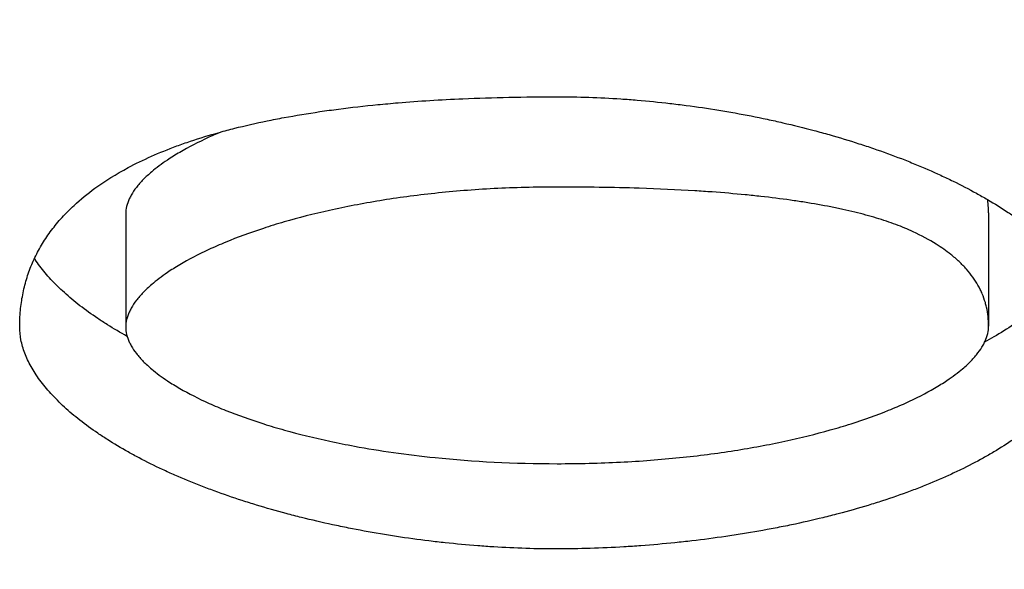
# Model space of a CAD drawing. Header units: millimetres. Extents: x 226749 to 325316, y -44191 to 40236.
# Tile 138 of 164: x 294289.41 to 294292.68, y 13122.77 to 13124.6. Entities that reach past the tile are written whole.
import ezdxf

# ---------------------------------------------------------------- set-up
doc = ezdxf.new("R2010")
doc.units = ezdxf.units.MM
doc.header["$LTSCALE"] = 100
doc.layers.add('K_URZĄDZENIA', color=4, linetype='Continuous')

# ---------------------------------------------------------------- blocks, each defined once
blk = doc.blocks.new('ZBIORNIK_RZUT')
at = {"layer": 'K_URZĄDZENIA'}
for p, q in [((149050.1394, 96687.6255), (149050.5156, 96687.6255)), ((149050.1429, 96684.7604), (149050.5191, 96684.7604))]:
    blk.add_line(p, q, dxfattribs=at)
blk.add_arc((149022.8639, 96768.0283), 84, 275.807728, 84.192272, dxfattribs=at)
for points, knots in [([(149049.754, 96686.1929), (149049.754, 96686.2275), (149049.7546, 96686.2625), (149049.7558, 96686.2978), (149049.757, 96686.3331), (149049.7588, 96686.3688), (149049.7612, 96686.4047), (149049.7624, 96686.4226), (149049.7638, 96686.4406), (149049.7653, 96686.4586), (149049.7683, 96686.4947), (149049.7719, 96686.5309), (149049.7761, 96686.567), (149049.7781, 96686.5851), (149049.7804, 96686.6032), (149049.7827, 96686.6213), (149049.7875, 96686.6575), (149049.7928, 96686.6936), (149049.7987, 96686.7296), (149049.8016, 96686.7476), (149049.8047, 96686.7655), (149049.8079, 96686.7834), (149049.8143, 96686.8191), (149049.8213, 96686.8547), (149049.8288, 96686.8899), (149049.8326, 96686.9075), (149049.8365, 96686.925), (149049.8405, 96686.9424), (149049.8485, 96686.9773), (149049.857, 96687.0118), (149049.8661, 96687.0457), (149049.8706, 96687.0627), (149049.8752, 96687.0796), (149049.88, 96687.0963), (149049.8895, 96687.1298), (149049.8994, 96687.1627), (149049.9099, 96687.195), (149049.9151, 96687.2112), (149049.9204, 96687.2272), (149049.9258, 96687.243), (149049.9367, 96687.2746), (149049.948, 96687.3056), (149049.9597, 96687.3358), (149049.9655, 96687.3509), (149049.9715, 96687.3658), (149049.9775, 96687.3805), (149049.9896, 96687.41), (149050.0021, 96687.4386), (149050.0149, 96687.4663), (149050.0213, 96687.4802), (149050.0277, 96687.4938), (149050.0343, 96687.5073), (149050.0474, 96687.5341), (149050.0609, 96687.56), (149050.0746, 96687.585), (149050.0814, 96687.5974), (149050.0884, 96687.6096), (149050.0954, 96687.6216), (149050.1093, 96687.6455), (149050.1236, 96687.6684), (149050.138, 96687.6902), (149050.1453, 96687.7011), (149050.1525, 96687.7118), (149050.1598, 96687.7221), (149050.1745, 96687.7428), (149050.1893, 96687.7624), (149050.2043, 96687.7809), (149050.2118, 96687.7901), (149050.2193, 96687.799), (149050.2268, 96687.8076), (149050.2419, 96687.8248), (149050.2571, 96687.8409), (149050.2723, 96687.8557), (149050.28, 96687.8631), (149050.2876, 96687.8701), (149050.2952, 96687.8769), (149050.3105, 96687.8904), (149050.3258, 96687.9027), (149050.3411, 96687.9137), (149050.3488, 96687.9191), (149050.3564, 96687.9243), (149050.364, 96687.9291), (149050.3792, 96687.9388), (149050.3944, 96687.9471), (149050.4095, 96687.954), (149050.417, 96687.9575), (149050.4245, 96687.9606), (149050.432, 96687.9634), (149050.4469, 96687.969), (149050.4616, 96687.9732), (149050.4762, 96687.976), (149050.4908, 96687.9789), (149050.5051, 96687.9803), (149050.5191, 96687.9803)], [0, 0, 0, 0, 0.041667, 0.041667, 0.041667, 0.083333, 0.083333, 0.083333, 0.104167, 0.104167, 0.104167, 0.145833, 0.145833, 0.145833, 0.166667, 0.166667, 0.166667, 0.208333, 0.208333, 0.208333, 0.229167, 0.229167, 0.229167, 0.270833, 0.270833, 0.270833, 0.291667, 0.291667, 0.291667, 0.333333, 0.333333, 0.333333, 0.354167, 0.354167, 0.354167, 0.395833, 0.395833, 0.395833, 0.416667, 0.416667, 0.416667, 0.458333, 0.458333, 0.458333, 0.479167, 0.479167, 0.479167, 0.520833, 0.520833, 0.520833, 0.541667, 0.541667, 0.541667, 0.583333, 0.583333, 0.583333, 0.604167, 0.604167, 0.604167, 0.645833, 0.645833, 0.645833, 0.666667, 0.666667, 0.666667, 0.708333, 0.708333, 0.708333, 0.729167, 0.729167, 0.729167, 0.770833, 0.770833, 0.770833, 0.791667, 0.791667, 0.791667, 0.833333, 0.833333, 0.833333, 0.854167, 0.854167, 0.854167, 0.895833, 0.895833, 0.895833, 0.916667, 0.916667, 0.916667, 0.958333, 0.958333, 0.958333, 1, 1, 1, 1]), ([(149050.5191, 96687.9803), (149050.532, 96687.9803), (149050.5453, 96687.979), (149050.5591, 96687.9764), (149050.5728, 96687.9738), (149050.587, 96687.9699), (149050.6015, 96687.9647), (149050.6087, 96687.9621), (149050.616, 96687.9592), (149050.6234, 96687.956), (149050.6381, 96687.9495), (149050.653, 96687.9418), (149050.6681, 96687.9329), (149050.6756, 96687.9284), (149050.6831, 96687.9236), (149050.6907, 96687.9185), (149050.7059, 96687.9083), (149050.7211, 96687.8969), (149050.7363, 96687.8843), (149050.7439, 96687.8779), (149050.7515, 96687.8713), (149050.7591, 96687.8644), (149050.7742, 96687.8506), (149050.7893, 96687.8355), (149050.8043, 96687.8193), (149050.8118, 96687.8112), (149050.8192, 96687.8028), (149050.8266, 96687.7941), (149050.8415, 96687.7767), (149050.8561, 96687.7582), (149050.8706, 96687.7385), (149050.8778, 96687.7287), (149050.8849, 96687.7186), (149050.892, 96687.7082), (149050.9062, 96687.6874), (149050.9201, 96687.6656), (149050.9338, 96687.6426), (149050.9406, 96687.6311), (149050.9473, 96687.6194), (149050.954, 96687.6074), (149050.9673, 96687.5834), (149050.9803, 96687.5584), (149050.993, 96687.5323), (149050.9993, 96687.5193), (149051.0055, 96687.5061), (149051.0117, 96687.4926), (149051.024, 96687.4655), (149051.0359, 96687.4376), (149051.0473, 96687.4087), (149051.0531, 96687.3942), (149051.0587, 96687.3796), (149051.0643, 96687.3647), (149051.0754, 96687.3349), (149051.086, 96687.3043), (149051.0962, 96687.2728), (149051.1014, 96687.2571), (149051.1064, 96687.2412), (149051.1112, 96687.2251), (149051.121, 96687.1929), (149051.1304, 96687.1599), (149051.1392, 96687.1262), (149051.1436, 96687.1094), (149051.148, 96687.0924), (149051.1521, 96687.0752), (149051.1605, 96687.0409), (149051.1684, 96687.006), (149051.1759, 96686.9705), (149051.1796, 96686.9528), (149051.1832, 96686.935), (149051.1866, 96686.917), (149051.1936, 96686.881), (149051.2, 96686.8446), (149051.2059, 96686.8078), (149051.2089, 96686.7894), (149051.2117, 96686.7709), (149051.2144, 96686.7524), (149051.2199, 96686.7153), (149051.2248, 96686.6779), (149051.2292, 96686.6404), (149051.2314, 96686.6216), (149051.2334, 96686.6028), (149051.2353, 96686.584), (149051.2392, 96686.5463), (149051.2425, 96686.5086), (149051.2453, 96686.471), (149051.2467, 96686.4522), (149051.248, 96686.4334), (149051.2491, 96686.4146), (149051.2514, 96686.3771), (149051.2531, 96686.3397), (149051.2542, 96686.3027), (149051.2553, 96686.2657), (149051.2559, 96686.2291), (149051.2559, 96686.1929)], [0, 0, 0, 0, 0.041667, 0.041667, 0.041667, 0.083333, 0.083333, 0.083333, 0.104167, 0.104167, 0.104167, 0.145833, 0.145833, 0.145833, 0.166667, 0.166667, 0.166667, 0.208333, 0.208333, 0.208333, 0.229167, 0.229167, 0.229167, 0.270833, 0.270833, 0.270833, 0.291667, 0.291667, 0.291667, 0.333333, 0.333333, 0.333333, 0.354167, 0.354167, 0.354167, 0.395833, 0.395833, 0.395833, 0.416667, 0.416667, 0.416667, 0.458333, 0.458333, 0.458333, 0.479167, 0.479167, 0.479167, 0.520833, 0.520833, 0.520833, 0.541667, 0.541667, 0.541667, 0.583333, 0.583333, 0.583333, 0.604167, 0.604167, 0.604167, 0.645833, 0.645833, 0.645833, 0.666667, 0.666667, 0.666667, 0.708333, 0.708333, 0.708333, 0.729167, 0.729167, 0.729167, 0.770833, 0.770833, 0.770833, 0.791667, 0.791667, 0.791667, 0.833333, 0.833333, 0.833333, 0.854167, 0.854167, 0.854167, 0.895833, 0.895833, 0.895833, 0.916667, 0.916667, 0.916667, 0.958333, 0.958333, 0.958333, 1, 1, 1, 1]), ([(149050.3302, 96687.9056), (149050.3391, 96687.8989), (149050.3481, 96687.8918), (149050.3571, 96687.8843), (149050.3646, 96687.8779), (149050.3721, 96687.8713), (149050.3795, 96687.8644), (149050.3945, 96687.8506), (149050.4094, 96687.8355), (149050.4242, 96687.8193), (149050.4315, 96687.8112), (149050.4389, 96687.8028), (149050.4462, 96687.7941), (149050.4608, 96687.7767), (149050.4753, 96687.7582), (149050.4895, 96687.7385), (149050.4966, 96687.7287), (149050.5037, 96687.7186), (149050.5107, 96687.7082), (149050.5247, 96687.6874), (149050.5384, 96687.6656), (149050.5519, 96687.6426), (149050.5577, 96687.6327), (149050.5634, 96687.6226), (149050.5691, 96687.6123)], [0.1834298, 0.1834298, 0.1834298, 0.1834298, 0.2083333, 0.2083333, 0.2083333, 0.2291667, 0.2291667, 0.2291667, 0.2708333, 0.2708333, 0.2708333, 0.2916667, 0.2916667, 0.2916667, 0.3333333, 0.3333333, 0.3333333, 0.3541667, 0.3541667, 0.3541667, 0.3958333, 0.3958333, 0.3958333, 0.4138014, 0.4138014, 0.4138014, 0.4138014]), ([(149050.1394, 96687.6255), (149050.1287, 96687.6255), (149050.1182, 96687.6249), (149050.1079, 96687.6237), (149050.1038, 96687.6233), (149050.0997, 96687.6227), (149050.0956, 96687.6221)], [0, 0, 0, 0, 0.0833333, 0.0833333, 0.0833333, 0.1164188, 0.1164188, 0.1164188, 0.1164188]), ([(149050.5156, 96687.6255), (149050.5048, 96687.6255), (149050.4941, 96687.6249), (149050.4836, 96687.6237), (149050.4732, 96687.6226), (149050.4629, 96687.6208), (149050.4527, 96687.6185), (149050.4477, 96687.6173), (149050.4426, 96687.616), (149050.4377, 96687.6146), (149050.4277, 96687.6117), (149050.4179, 96687.6082), (149050.4083, 96687.6041), (149050.4035, 96687.6021), (149050.3988, 96687.5999), (149050.394, 96687.5976), (149050.3846, 96687.593), (149050.3754, 96687.5877), (149050.3663, 96687.5819), (149050.3618, 96687.579), (149050.3573, 96687.576), (149050.3528, 96687.5728), (149050.3439, 96687.5664), (149050.3352, 96687.5594), (149050.3267, 96687.5519), (149050.3224, 96687.5481), (149050.3182, 96687.5442), (149050.314, 96687.5401), (149050.3057, 96687.532), (149050.2975, 96687.5233), (149050.2895, 96687.514), (149050.2855, 96687.5094), (149050.2816, 96687.5046), (149050.2777, 96687.4997), (149050.266, 96687.4849), (149050.2547, 96687.4687), (149050.2438, 96687.4513), (149050.2292, 96687.4281), (149050.2154, 96687.4026), (149050.2023, 96687.3747)], [0, 0, 0, 0, 0.083333, 0.083333, 0.083333, 0.166667, 0.166667, 0.166667, 0.208333, 0.208333, 0.208333, 0.291667, 0.291667, 0.291667, 0.333333, 0.333333, 0.333333, 0.416667, 0.416667, 0.416667, 0.458333, 0.458333, 0.458333, 0.541667, 0.541667, 0.541667, 0.583333, 0.583333, 0.583333, 0.666667, 0.666667, 0.666667, 0.708333, 0.708333, 0.708333, 0.833333, 0.833333, 0.833333, 1, 1, 1, 1]), ([(149050.9727, 96686.1929), (149050.9727, 96686.265), (149050.9709, 96686.3349), (149050.9675, 96686.4027), (149050.9641, 96686.4704), (149050.959, 96686.536), (149050.9526, 96686.5992), (149050.9493, 96686.6307), (149050.9458, 96686.6617), (149050.9418, 96686.6921), (149050.934, 96686.7529), (149050.9248, 96686.8112), (149050.9145, 96686.8669), (149050.9093, 96686.8947), (149050.9039, 96686.9219), (149050.8981, 96686.9485), (149050.8867, 96687.0015), (149050.8742, 96687.0519), (149050.8608, 96687.0994), (149050.8542, 96687.1232), (149050.8473, 96687.1462), (149050.8402, 96687.1686), (149050.826, 96687.2132), (149050.811, 96687.2549), (149050.7954, 96687.2936), (149050.7876, 96687.3129), (149050.7797, 96687.3314), (149050.7716, 96687.3492), (149050.7555, 96687.3847), (149050.7388, 96687.4171), (149050.7219, 96687.4461), (149050.7134, 96687.4607), (149050.7049, 96687.4744), (149050.6963, 96687.4872), (149050.6833, 96687.5065), (149050.6703, 96687.5238), (149050.6572, 96687.5392), (149050.6529, 96687.5444), (149050.6485, 96687.5493), (149050.6441, 96687.5539), (149050.6354, 96687.5633), (149050.6267, 96687.5718), (149050.6179, 96687.5794), (149050.6136, 96687.5832), (149050.6092, 96687.5867), (149050.6049, 96687.5901), (149050.5962, 96687.5967), (149050.5875, 96687.6025), (149050.5789, 96687.6073), (149050.5746, 96687.6097), (149050.5703, 96687.6119), (149050.566, 96687.6138), (149050.5574, 96687.6177), (149050.549, 96687.6206), (149050.5405, 96687.6225), (149050.5321, 96687.6245), (149050.5238, 96687.6255), (149050.5156, 96687.6255)], [0, 0, 0, 0, 0.083333, 0.083333, 0.083333, 0.166667, 0.166667, 0.166667, 0.208333, 0.208333, 0.208333, 0.291667, 0.291667, 0.291667, 0.333333, 0.333333, 0.333333, 0.416667, 0.416667, 0.416667, 0.458333, 0.458333, 0.458333, 0.541667, 0.541667, 0.541667, 0.583333, 0.583333, 0.583333, 0.666667, 0.666667, 0.666667, 0.708333, 0.708333, 0.708333, 0.770833, 0.770833, 0.770833, 0.791667, 0.791667, 0.791667, 0.833333, 0.833333, 0.833333, 0.854167, 0.854167, 0.854167, 0.895833, 0.895833, 0.895833, 0.916667, 0.916667, 0.916667, 0.958333, 0.958333, 0.958333, 1, 1, 1, 1]), ([(149050.2023, 96687.3747), (149050.1941, 96687.3569), (149050.1862, 96687.3379), (149050.1787, 96687.3176), (149050.1712, 96687.2973), (149050.1639, 96687.2758), (149050.1571, 96687.253), (149050.1537, 96687.2416), (149050.1503, 96687.2298), (149050.147, 96687.2178), (149050.1405, 96687.1938), (149050.1343, 96687.1685), (149050.1285, 96687.1419), (149050.1256, 96687.1286), (149050.1227, 96687.115), (149050.12, 96687.1011), (149050.1145, 96687.0733), (149050.1093, 96687.0442), (149050.1045, 96687.0139), (149050.1021, 96686.9988), (149050.0998, 96686.9833), (149050.0975, 96686.9675), (149050.0931, 96686.9359), (149050.0889, 96686.9031), (149050.0851, 96686.869), (149050.0833, 96686.852), (149050.0814, 96686.8346), (149050.0797, 96686.817), (149050.0763, 96686.7816), (149050.0732, 96686.745), (149050.0704, 96686.7072), (149050.069, 96686.6883), (149050.0678, 96686.669), (149050.0665, 96686.6495), (149050.0629, 96686.5909), (149050.0601, 96686.5294), (149050.058, 96686.4651), (149050.0553, 96686.3794), (149050.0539, 96686.2887), (149050.0539, 96686.1929)], [0, 0, 0, 0, 0.083333, 0.083333, 0.083333, 0.166667, 0.166667, 0.166667, 0.208333, 0.208333, 0.208333, 0.291667, 0.291667, 0.291667, 0.333333, 0.333333, 0.333333, 0.416667, 0.416667, 0.416667, 0.458333, 0.458333, 0.458333, 0.541667, 0.541667, 0.541667, 0.583333, 0.583333, 0.583333, 0.666667, 0.666667, 0.666667, 0.708333, 0.708333, 0.708333, 0.833333, 0.833333, 0.833333, 1, 1, 1, 1]), ([(149049.9892, 96684.7684), (149049.9762, 96684.7928), (149049.9637, 96684.8186), (149049.9518, 96684.8455), (149049.9398, 96684.8725), (149049.9284, 96684.9007), (149049.9176, 96684.9302), (149049.9121, 96684.945), (149049.9068, 96684.96), (149049.9017, 96684.9754), (149049.8913, 96685.0062), (149049.8815, 96685.0382), (149049.8723, 96685.0714), (149049.8677, 96685.0881), (149049.8632, 96685.105), (149049.8588, 96685.1223), (149049.8501, 96685.1568), (149049.8419, 96685.1926), (149049.8343, 96685.2297), (149049.8305, 96685.2482), (149049.8268, 96685.267), (149049.8232, 96685.2862), (149049.8162, 96685.3245), (149049.8096, 96685.3641), (149049.8036, 96685.4049), (149049.8006, 96685.4253), (149049.7977, 96685.4461), (149049.795, 96685.4671), (149049.7895, 96685.5092), (149049.7846, 96685.5525), (149049.7802, 96685.5971), (149049.7781, 96685.6195), (149049.776, 96685.6421), (149049.7741, 96685.665), (149049.7684, 96685.7338), (149049.7638, 96685.8054), (149049.7606, 96685.8799), (149049.7562, 96685.9792), (149049.754, 96686.0836), (149049.754, 96686.1929)], [0, 0, 0, 0, 0.083333, 0.083333, 0.083333, 0.166667, 0.166667, 0.166667, 0.208333, 0.208333, 0.208333, 0.291667, 0.291667, 0.291667, 0.333333, 0.333333, 0.333333, 0.416667, 0.416667, 0.416667, 0.458333, 0.458333, 0.458333, 0.541667, 0.541667, 0.541667, 0.583333, 0.583333, 0.583333, 0.666667, 0.666667, 0.666667, 0.708333, 0.708333, 0.708333, 0.833333, 0.833333, 0.833333, 1, 1, 1, 1]), ([(149050.0539, 96686.1929), (149050.0539, 96686.1209), (149050.0558, 96686.0509), (149050.0593, 96685.9832), (149050.0629, 96685.9154), (149050.0681, 96685.8499), (149050.0749, 96685.7867), (149050.0782, 96685.7551), (149050.082, 96685.7241), (149050.086, 96685.6937), (149050.0942, 96685.633), (149050.1037, 96685.5747), (149050.1145, 96685.519), (149050.1198, 96685.4911), (149050.1255, 96685.4639), (149050.1314, 96685.4374), (149050.1432, 96685.3843), (149050.1561, 96685.334), (149050.1699, 96685.2864), (149050.1768, 96685.2627), (149050.1839, 96685.2396), (149050.1912, 96685.2173), (149050.2058, 96685.1726), (149050.2212, 96685.1309), (149050.2372, 96685.0923), (149050.2452, 96685.073), (149050.2533, 96685.0544), (149050.2615, 96685.0366), (149050.278, 96685.0011), (149050.2949, 96684.9688), (149050.3121, 96684.9397), (149050.3207, 96684.9252), (149050.3294, 96684.9115), (149050.3381, 96684.8986), (149050.3512, 96684.8794), (149050.3644, 96684.862), (149050.3776, 96684.8466), (149050.382, 96684.8415), (149050.3864, 96684.8366), (149050.3908, 96684.8319), (149050.3996, 96684.8225), (149050.4083, 96684.8141), (149050.4171, 96684.8065), (149050.4215, 96684.8027), (149050.4258, 96684.7991), (149050.4302, 96684.7958), (149050.4389, 96684.7891), (149050.4476, 96684.7834), (149050.4562, 96684.7786), (149050.4605, 96684.7762), (149050.4648, 96684.774), (149050.4691, 96684.7721), (149050.4776, 96684.7682), (149050.4861, 96684.7653), (149050.4944, 96684.7633), (149050.5028, 96684.7614), (149050.511, 96684.7604), (149050.5191, 96684.7604)], [0, 0, 0, 0, 0.083333, 0.083333, 0.083333, 0.166667, 0.166667, 0.166667, 0.208333, 0.208333, 0.208333, 0.291667, 0.291667, 0.291667, 0.333333, 0.333333, 0.333333, 0.416667, 0.416667, 0.416667, 0.458333, 0.458333, 0.458333, 0.541667, 0.541667, 0.541667, 0.583333, 0.583333, 0.583333, 0.666667, 0.666667, 0.666667, 0.708333, 0.708333, 0.708333, 0.770833, 0.770833, 0.770833, 0.791667, 0.791667, 0.791667, 0.833333, 0.833333, 0.833333, 0.854167, 0.854167, 0.854167, 0.895833, 0.895833, 0.895833, 0.916667, 0.916667, 0.916667, 0.958333, 0.958333, 0.958333, 1, 1, 1, 1]), ([(149050.5191, 96684.7604), (149050.5272, 96684.7604), (149050.5354, 96684.7614), (149050.5436, 96684.7633), (149050.5519, 96684.7653), (149050.5603, 96684.7682), (149050.5687, 96684.7721), (149050.5729, 96684.7741), (149050.5772, 96684.7762), (149050.5814, 96684.7786), (149050.5899, 96684.7835), (149050.5985, 96684.7892), (149050.6071, 96684.7959), (149050.6114, 96684.7993), (149050.6157, 96684.8029), (149050.62, 96684.8067), (149050.6286, 96684.8143), (149050.6372, 96684.8228), (149050.6459, 96684.8322), (149050.6502, 96684.8369), (149050.6545, 96684.8418), (149050.6588, 96684.847), (149050.6718, 96684.8624), (149050.6847, 96684.8798), (149050.6975, 96684.8991), (149050.706, 96684.912), (149050.7145, 96684.9257), (149050.7229, 96684.9403), (149050.7397, 96684.9694), (149050.7563, 96685.0019), (149050.7723, 96685.0375), (149050.7803, 96685.0553), (149050.7882, 96685.0738), (149050.7959, 96685.0932), (149050.8114, 96685.1319), (149050.8264, 96685.1737), (149050.8405, 96685.2184), (149050.8476, 96685.2407), (149050.8544, 96685.2638), (149050.8611, 96685.2876), (149050.8744, 96685.3351), (149050.8869, 96685.3855), (149050.8983, 96685.4386), (149050.904, 96685.4651), (149050.9094, 96685.4923), (149050.9146, 96685.5201), (149050.93, 96685.6037), (149050.9429, 96685.693), (149050.9526, 96685.7876), (149050.9655, 96685.9138), (149050.9727, 96686.0493), (149050.9727, 96686.1929)], [0, 0, 0, 0, 0.041667, 0.041667, 0.041667, 0.083333, 0.083333, 0.083333, 0.104167, 0.104167, 0.104167, 0.145833, 0.145833, 0.145833, 0.166667, 0.166667, 0.166667, 0.208333, 0.208333, 0.208333, 0.229167, 0.229167, 0.229167, 0.291667, 0.291667, 0.291667, 0.333333, 0.333333, 0.333333, 0.416667, 0.416667, 0.416667, 0.458333, 0.458333, 0.458333, 0.541667, 0.541667, 0.541667, 0.583333, 0.583333, 0.583333, 0.666667, 0.666667, 0.666667, 0.708333, 0.708333, 0.708333, 0.833333, 0.833333, 0.833333, 1, 1, 1, 1]), ([(149051.2559, 96686.1929), (149051.2559, 96686.1587), (149051.2554, 96686.124), (149051.2542, 96686.0889), (149051.2531, 96686.0538), (149051.2514, 96686.0184), (149051.2492, 96685.9827), (149051.2481, 96685.9649), (149051.2469, 96685.947), (149051.2455, 96685.9291), (149051.2427, 96685.8933), (149051.2394, 96685.8573), (149051.2355, 96685.8213), (149051.2336, 96685.8033), (149051.2315, 96685.7853), (149051.2293, 96685.7673), (149051.2249, 96685.7312), (149051.2199, 96685.6953), (149051.2145, 96685.6594), (149051.2117, 96685.6415), (149051.2089, 96685.6236), (149051.2059, 96685.6058), (149051.1999, 96685.5702), (149051.1934, 96685.5347), (149051.1864, 96685.4996), (149051.1829, 96685.4821), (149051.1792, 96685.4646), (149051.1755, 96685.4472), (149051.168, 96685.4124), (149051.16, 96685.378), (149051.1515, 96685.3441), (149051.1473, 96685.3271), (149051.1429, 96685.3103), (149051.1385, 96685.2936), (149051.1295, 96685.2602), (149051.1201, 96685.2273), (149051.1103, 96685.195), (149051.1054, 96685.1789), (149051.1004, 96685.1629), (149051.0952, 96685.1471), (149051.085, 96685.1154), (149051.0743, 96685.0845), (149051.0632, 96685.0543), (149051.0576, 96685.0391), (149051.052, 96685.0242), (149051.0463, 96685.0095), (149051.0348, 96684.9801), (149051.023, 96684.9514), (149051.0108, 96684.9237), (149051.0047, 96684.9098), (149050.9985, 96684.8961), (149050.9922, 96684.8827), (149050.9797, 96684.8558), (149050.9668, 96684.8299), (149050.9537, 96684.8049), (149050.9471, 96684.7924), (149050.9404, 96684.7802), (149050.9337, 96684.7682), (149050.9203, 96684.7442), (149050.9066, 96684.7212), (149050.8926, 96684.6994), (149050.8857, 96684.6885), (149050.8787, 96684.6778), (149050.8716, 96684.6674), (149050.8574, 96684.6466), (149050.8431, 96684.627), (149050.8285, 96684.6085), (149050.8213, 96684.5993), (149050.814, 96684.5903), (149050.8067, 96684.5817), (149050.792, 96684.5644), (149050.7772, 96684.5483), (149050.7623, 96684.5334), (149050.7549, 96684.526), (149050.7474, 96684.5189), (149050.7399, 96684.5121), (149050.725, 96684.4985), (149050.71, 96684.4862), (149050.695, 96684.4752), (149050.6875, 96684.4697), (149050.68, 96684.4645), (149050.6725, 96684.4597), (149050.6575, 96684.45), (149050.6426, 96684.4416), (149050.6277, 96684.4347), (149050.6203, 96684.4312), (149050.6129, 96684.428), (149050.6055, 96684.4252), (149050.5908, 96684.4196), (149050.5762, 96684.4153), (149050.5617, 96684.4125), (149050.5473, 96684.4097), (149050.5331, 96684.4082), (149050.5191, 96684.4082)], [0, 0, 0, 0, 0.041667, 0.041667, 0.041667, 0.083333, 0.083333, 0.083333, 0.104167, 0.104167, 0.104167, 0.145833, 0.145833, 0.145833, 0.166667, 0.166667, 0.166667, 0.208333, 0.208333, 0.208333, 0.229167, 0.229167, 0.229167, 0.270833, 0.270833, 0.270833, 0.291667, 0.291667, 0.291667, 0.333333, 0.333333, 0.333333, 0.354167, 0.354167, 0.354167, 0.395833, 0.395833, 0.395833, 0.416667, 0.416667, 0.416667, 0.458333, 0.458333, 0.458333, 0.479167, 0.479167, 0.479167, 0.520833, 0.520833, 0.520833, 0.541667, 0.541667, 0.541667, 0.583333, 0.583333, 0.583333, 0.604167, 0.604167, 0.604167, 0.645833, 0.645833, 0.645833, 0.666667, 0.666667, 0.666667, 0.708333, 0.708333, 0.708333, 0.729167, 0.729167, 0.729167, 0.770833, 0.770833, 0.770833, 0.791667, 0.791667, 0.791667, 0.833333, 0.833333, 0.833333, 0.854167, 0.854167, 0.854167, 0.895833, 0.895833, 0.895833, 0.916667, 0.916667, 0.916667, 0.958333, 0.958333, 0.958333, 1, 1, 1, 1]), ([(149049.8701, 96685.0792), (149049.8763, 96685.0646), (149049.8825, 96685.0504), (149049.8888, 96685.0366), (149049.905, 96685.0011), (149049.9217, 96684.9688), (149049.9387, 96684.9397), (149049.9472, 96684.9252), (149049.9557, 96684.9115), (149049.9643, 96684.8986), (149049.9772, 96684.8794), (149049.9902, 96684.862), (149050.0032, 96684.8466), (149050.0076, 96684.8415), (149050.0119, 96684.8366), (149050.0162, 96684.8319), (149050.0249, 96684.8225), (149050.0336, 96684.8141), (149050.0422, 96684.8065), (149050.0465, 96684.8027), (149050.0508, 96684.7991), (149050.0551, 96684.7958), (149050.0637, 96684.7891), (149050.0723, 96684.7834), (149050.0808, 96684.7786), (149050.085, 96684.7762), (149050.0893, 96684.774), (149050.0935, 96684.7721), (149050.1019, 96684.7682), (149050.1102, 96684.7653), (149050.1185, 96684.7633), (149050.1267, 96684.7614), (149050.1349, 96684.7604), (149050.1429, 96684.7604)], [0.5511496, 0.5511496, 0.5511496, 0.5511496, 0.5833333, 0.5833333, 0.5833333, 0.6666667, 0.6666667, 0.6666667, 0.7083333, 0.7083333, 0.7083333, 0.7708333, 0.7708333, 0.7708333, 0.7916667, 0.7916667, 0.7916667, 0.8333333, 0.8333333, 0.8333333, 0.8541667, 0.8541667, 0.8541667, 0.8958333, 0.8958333, 0.8958333, 0.9166667, 0.9166667, 0.9166667, 0.9583333, 0.9583333, 0.9583333, 1, 1, 1, 1]), ([(149050.5191, 96684.4082), (149050.5006, 96684.4082), (149050.4824, 96684.4091), (149050.4644, 96684.4107), (149050.4465, 96684.4124), (149050.4289, 96684.4149), (149050.4116, 96684.4183), (149050.403, 96684.4199), (149050.3944, 96684.4218), (149050.3859, 96684.4239), (149050.3689, 96684.428), (149050.3522, 96684.433), (149050.3359, 96684.4389), (149050.3277, 96684.4418), (149050.3196, 96684.4449), (149050.3116, 96684.4483), (149050.2956, 96684.4549), (149050.2799, 96684.4624), (149050.2645, 96684.4708), (149050.2568, 96684.4749), (149050.2492, 96684.4793), (149050.2416, 96684.4839), (149050.2266, 96684.4931), (149050.2118, 96684.5031), (149050.1974, 96684.5139), (149050.1902, 96684.5193), (149050.1831, 96684.525), (149050.176, 96684.5308), (149050.1619, 96684.5425), (149050.1481, 96684.555), (149050.1347, 96684.5683), (149050.128, 96684.575), (149050.1213, 96684.5819), (149050.1148, 96684.5889), (149050.0951, 96684.6102), (149050.0762, 96684.6333), (149050.058, 96684.6583), (149050.0337, 96684.6917), (149050.0108, 96684.7284), (149049.9892, 96684.7684)], [0, 0, 0, 0, 0.083333, 0.083333, 0.083333, 0.166667, 0.166667, 0.166667, 0.208333, 0.208333, 0.208333, 0.291667, 0.291667, 0.291667, 0.333333, 0.333333, 0.333333, 0.416667, 0.416667, 0.416667, 0.458333, 0.458333, 0.458333, 0.541667, 0.541667, 0.541667, 0.583333, 0.583333, 0.583333, 0.666667, 0.666667, 0.666667, 0.708333, 0.708333, 0.708333, 0.833333, 0.833333, 0.833333, 1, 1, 1, 1]), ([(149050.5501, 96684.7651), (149050.5374, 96684.7422), (149050.5244, 96684.7203), (149050.5113, 96684.6994), (149050.5044, 96684.6885), (149050.4975, 96684.6778), (149050.4905, 96684.6674), (149050.4766, 96684.6466), (149050.4624, 96684.627), (149050.4481, 96684.6085), (149050.4409, 96684.5993), (149050.4337, 96684.5903), (149050.4265, 96684.5817), (149050.412, 96684.5644), (149050.3974, 96684.5483), (149050.3827, 96684.5334), (149050.3754, 96684.526), (149050.3681, 96684.5189), (149050.3607, 96684.5121), (149050.3459, 96684.4985), (149050.3311, 96684.4862), (149050.3163, 96684.4752), (149050.3089, 96684.4697), (149050.3015, 96684.4645), (149050.2942, 96684.4597), (149050.293, 96684.4589), (149050.2919, 96684.4582), (149050.2908, 96684.4575)], [0.6059727, 0.6059727, 0.6059727, 0.6059727, 0.6458333, 0.6458333, 0.6458333, 0.6666667, 0.6666667, 0.6666667, 0.7083333, 0.7083333, 0.7083333, 0.7291667, 0.7291667, 0.7291667, 0.7708333, 0.7708333, 0.7708333, 0.7916667, 0.7916667, 0.7916667, 0.8333333, 0.8333333, 0.8333333, 0.8541667, 0.8541667, 0.8541667, 0.8573497, 0.8573497, 0.8573497, 0.8573497])]:
    blk.add_open_spline(points, degree=3, knots=knots, dxfattribs=at)

msp = doc.modelspace()

# ---------------------------------------------------------------- block references
at = {"layer": 'K_URZĄDZENIA', "rotation": 270}
msp.add_blockref('ZBIORNIK_RZUT', (197604.9989, 162174.098), dxfattribs=at)

doc.saveas('drawing.dxf')
